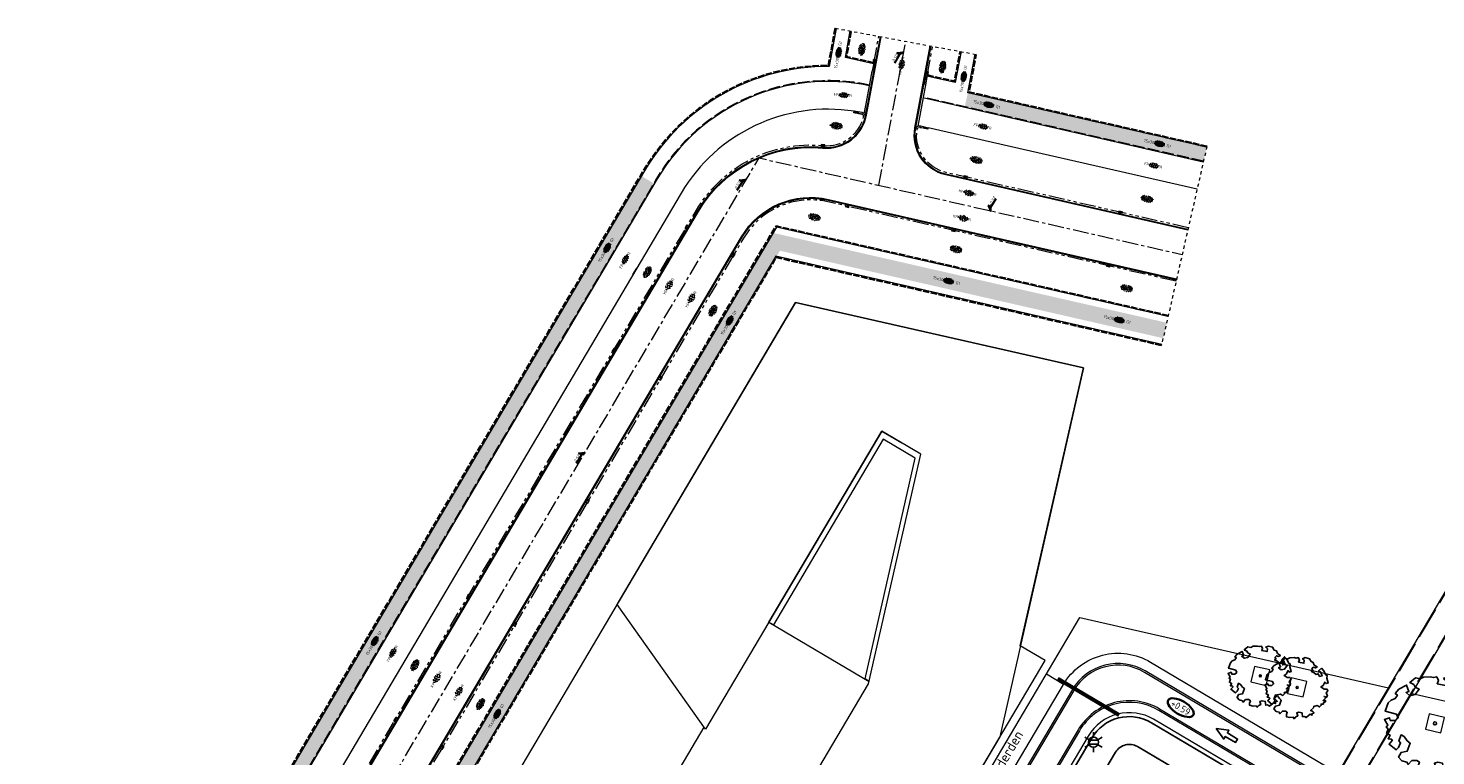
# Model space of a CAD drawing. Header units: metres. Extents: x 90704 to 91821, y 464826 to 465227.
# Tile 22 of 27: x 90794 to 90972, y 465135 to 465227. Entities that reach past the tile are written whole.
import ezdxf
from ezdxf.enums import TextEntityAlignment as Align

# ---------------------------------------------------------------- set-up
doc = ezdxf.new("R2010")
doc.units = ezdxf.units.M
for name, pattern in [('AM-AS', [16, 10, -2, 2, -2]), ('NLCS-HIDDEN', [4, 2, -2]), ('VH-GAZONBAND_100X200', [9.5, 7.5, -2]), ('VH-OPSLUITBAND_100X200_A', [10, 4, -1, 4, -1]), ('VH-TROTTOIRBAND_180-200', [20, 10, -2, 2, -2, 2, -2]), ('XX-HIDDEN', [4, 2, -2])]:
    doc.linetypes.add(name, pattern=pattern)
for name, color, linetype, lineweight in [('92.2_nieuwe bebouwing - new building', 21, 'Continuous', 18), ('B-WE-GR-BOOM-S', 252, 'Continuous', 25), ('B-WE-GW-WADI-G', 251, 'Continuous', 25), ('B-WE-IE-MEUBILAIR_WEGMEUBILAIR_BOOMBAK-G', 252, 'Continuous', 18), ('B-WE-IE-MEUBILAIR_WEGMEUBILAIR_LICHTMAST-S', 252, 'Continuous', 25), ('B-WE-KL-ET_LS_OV_MANTELBUIS-G', 253, 'Continuous', 18), ('B-WE-OG-WEG_RIJRICHTING-S', 253, 'Continuous', 25), ('B-WE-VH-HOOGTELABEL-S', 253, 'Continuous', 25), ('B-WE-VH-KANTOPSLUITING_OPSLUITBAND_100X200-G', 252, 'VH-OPSLUITBAND_100X200_A', 18), ('B-WE-VH-VERHARDING-G', 251, 'Continuous', 18), ('N-WE-GR-GRAS-S', 21, 'Continuous', 18), ('N-WE-RI-HWA_KOLK-S', 21, 'Continuous', 18), ('N-WE-VH-KANTOPSLUITING_GAZONBAND_100X200-G', 21, 'VH-GAZONBAND_100X200', 18), ('N-WE-VH-KANTOPSLUITING_INRITBAND-G', 21, 'Continuous', 18), ('N-WE-VH-KANTOPSLUITING_OPSLUITBAND_100X200-G', 21, 'VH-OPSLUITBAND_100X200_A', 35), ('N-WE-VH-KANTOPSLUITING_TROTTOIRBAND_180 200-G', 21, 'VH-TROTTOIRBAND_180-200', 18), ('N-WE-VH-KANTOPSLUITING_VERLOOPBAND-G', 21, 'VH-TROTTOIRBAND_180-200', 18), ('N-WE-VH-KANTOPSLUITING_VOORKANTBAND-G', 21, 'Continuous', 18), ('N-WE-VH-KANTVERHARDING-GD', 21, 'Continuous', 18), ('N-WE-VH-KANTVERHARDING_STREKLAAG-G', 21, 'Continuous', 18), ('N-WE-VH-MATERIAALGRENS-G', 21, 'XX-HIDDEN', 18), ('N-WE-VH-VERHARDING_ASFALT-S', 21, 'Continuous', 18), ('N-WE-VH-VERHARDING_BETONSTRAATSTEEN-S', 21, 'Continuous', 18), ('N-WE-VH-VERHARDING_TEGEL-S', 21, 'Continuous', 18), ('X-XX-AL-HOOGTELABEL-S', 21, 'Continuous', 30), ('X-XX-AL-REFERENTIE-G', 7, 'Continuous', 18)]:
    doc.layers.add(name, color=color, linetype=linetype, lineweight=lineweight)
doc.layers.add('N-WE-AM-AS_WEG-G', color=21, linetype='AM-AS', lineweight=18, plot=False)
doc.layers.add('opsluitband afstand', color=21, linetype='Continuous', lineweight=18, plot=False)
doc.layers.add('N-WE-KL-STROOK-G', color=21, linetype='NLCS-HIDDEN', lineweight=18, transparency=0.5)
doc.styles.add('NLCS-ISO', font='NLCS-ISO.ttf')
doc.styles.add('NLCS-ISO-M500-T25', font='NLCS-ISO.ttf', dxfattribs={"height": 1.25})

# ---------------------------------------------------------------- blocks, each defined once
blk = doc.blocks.new('SGR-BOOM_06')
at = {"linetype": 'Continuous', "flags": 128}
blk.add_lwpolyline([(2.7, 3.52), (2.53, 3.94), (2.2, 4.06), (1.94, 4.52), (1.27, 4.69), (0.86, 4.52), (1.11, 4.27), (1.06, 3.81), (0.23, 3.98), (0.35, 4.32), (0.18, 4.69), (-0.15, 4.61), (-0.49, 4.69), (-1.15, 4.65), (-1.49, 4.48), (-1.95, 4.57), (-2.54, 4.11), (-2.12, 3.9), (-1.99, 3.64), (-1.58, 3.44), (-1.99, 2.89), (-2.54, 2.77), (-2.92, 3.1), (-2.62, 3.22), (-2.87, 3.86), (-3.63, 3.43), (-4, 3.02), (-3.79, 2.85), (-4, 2.51), (-4.42, 2.35), (-4.72, 2.05), (-5.01, 1.21), (-3.88, 0.92), (-3.71, 0.54), (-4, 0.29), (-4.51, 0.29), (-4.6, 0.56), (-5.09, 0.38), (-4.76, -0.17), (-4.93, -0.38), (-4.72, -0.54), (-4.88, -1.01), (-4.53, -1.18), (-4.72, -1.55), (-4.42, -1.59), (-4.29, -1.71), (-4.62, -2.11), (-3.92, -2.68), (-3.67, -2.43), (-3.46, -1.97), (-3.63, -1.76), (-3.42, -1.17), (-3.12, -1.34), (-2.79, -1.76), (-2.5, -2.01), (-2.79, -2.81), (-3.42, -2.93), (-3.67, -3.39), (-3.33, -3.77), (-2.83, -3.9), (-2.77, -4.02), (-2.71, -4.15), (-2.33, -3.73), (-1.83, -3.73), (-1.57, -3.9), (-1.7, -4.27), (-1.7, -4.61), (-1.15, -4.74), (-0.61, -4.69), (-0.49, -4.94), (-0.23, -4.65), (0.1, -4.48), (-0.06, -4.01), (0.27, -3.9), (0.77, -4.02), (0.86, -4.61), (1.15, -4.57), (1.44, -4.74), (2.07, -4.23), (2.37, -4.36), (2.32, -4.15), (2.66, -3.98), (2.41, -3.73), (2.11, -3.64), (2.57, -3.23), (2.62, -2.98), (3.16, -2.85), (3.54, -3.06), (3.79, -2.81), (3.77, -2.63), (4.12, -2.63), (4.12, -2.39), (4.46, -2.26), (4.46, -2.05), (4.08, -2.05), (4.54, -1.59), (4.25, -1.42), (4.63, -1.55), (4.75, -1.26), (4.54, -0.92), (4.84, -0.46), (4.67, -0.25), (4.25, -0.25), (3.75, 0.08), (4.08, 0.29), (4.38, 0.84), (4.54, 0.59), (4.88, 0.71), (4.67, 1.43), (4.71, 1.89), (4.5, 1.97), (4.16, 2.64), (3.83, 3.01), (3.37, 2.6), (3.66, 2.43), (3.91, 1.8), (3.54, 1.72), (3.33, 2.14), (2.99, 2.05), (2.66, 2.31), (2.24, 2.51), (2.45, 2.68), (2.32, 2.93), (2.53, 3.18), (2.87, 3.06), (3.16, 3.23)], close=True, dxfattribs=at)
blk.add_circle((0, 0), 0.15)
blk = doc.blocks.new('SAL-HOOGTELABEL_AANLEG-SO')
at = {"linetype": 'Continuous', "lineweight": 35}
blk.add_ellipse((0, 0), major_axis=(-7.32, 0), ratio=0.459953, dxfattribs=at)
at = {"style": 'NLCS-ISO'}
blk.add_attdef('HOOGTE', text='', height=3.5, dxfattribs=at).set_placement((0, 0), align=Align.MIDDLE_CENTER)
blk = doc.blocks.new('SRO-RIJRICHTING-SO')
blk.add_lwpolyline([(3, 0), (1.5, -0.65), (1.5, -0.25), (0, -0.25), (0, 0.25), (1.5, 0.25), (1.5, 0.65)], close=True)
blk = doc.blocks.new('SVH-ASFALT_KL-SO')
at = {"ltscale": 0.1}
for p, q in [((-3.32, -0.4), (-2.47, 1.08)), ((-1.25, -1.65), (-2.73, 0.92)), ((-2.51, -1.23), (-0.92, 1.53)), ((0.09, -1.73), (-1.71, 1.38)), ((-1.45, -1.61), (0.37, 1.54)), ((1.26, -1.54), (-0.53, 1.56)), ((-0.24, -1.74), (1.52, 1.29)), ((2.29, -1.09), (0.8, 1.48)), ((1.15, -1.58), (2.49, 0.75)), ((2.91, 0.06), (2.53, 0.71)), ((-2.96, -0.91), (-3.37, -0.2))]:
    blk.add_line(p, q, dxfattribs=at)
at = {"style": 'NLCS-ISO'}
blk.add_attdef('FUNCTIE_VERHARDING', text='', height=1.8, dxfattribs=at).set_placement((-3.62, -0.09), align=Align.MIDDLE_RIGHT)
blk.add_attdef('KLEUR', text='', height=1.8, dxfattribs=at).set_placement((3.17, -0.09), align=Align.MIDDLE_LEFT)
at = {"style": 'NLCS-ISO', "flags": 1}
blk.add_attdef('FUNCTIE', text='', height=1.8, dxfattribs=at).set_placement((0.12, -3.58), align=Align.MIDDLE_CENTER)
blk = doc.blocks.new('SVH-TEGEL_150X300_DIK_HALFST_KL-SO')
h = blk.add_hatch(color=254)
h.dxf.hatch_style = 1
edge = h.paths.add_edge_path()
edge.add_ellipse((0, 0), major_axis=(-3.39, 0), ratio=0.53738, start_angle=0, end_angle=360)
for p, q in [((-3, 0), (-3.39, 0)), ((-3, -0.85), (-3, 0.85)), ((-2.25, 0.75), (-3, 0.75)), ((-2.25, -1.37), (-2.25, 1.37)), ((-1.5, 0), (-2.25, 0)), ((-1.5, 1.5), (-1.93, 1.5)), ((-1.5, -1.64), (-1.5, 1.64)), ((-0.75, 0.75), (-1.5, 0.75)), ((-0.75, -1.78), (-0.75, 1.78)), ((0, 1.5), (-0.75, 1.5)), ((0, 0), (-0.75, 0)), ((0, -1.82), (0, 1.82)), ((0.75, 0.75), (0, 0.75)), ((0.75, -1.78), (0.75, 1.78)), ((1.5, 1.5), (0.75, 1.5)), ((1.5, -1.64), (1.5, 1.64)), ((2.25, 0.75), (1.5, 0.75)), ((2.25, -1.37), (2.25, 1.37)), ((3, -0.85), (3, 0.85)), ((3.09, 0.75), (3, 0.75)), ((-2.25, -0.75), (-3, -0.75)), ((-1.5, -1.5), (-1.93, -1.5)), ((-0.75, -0.75), (-1.5, -0.75)), ((0, -1.5), (-0.75, -1.5)), ((0.75, -0.75), (0, -0.75)), ((1.5, 0), (0.75, 0)), ((1.5, -1.5), (0.75, -1.5)), ((2.25, -0.75), (1.5, -0.75)), ((3, 0), (2.25, 0)), ((3.09, -0.75), (3, -0.75))]:
    blk.add_line(p, q)
at = {"style": 'NLCS-ISO'}
blk.add_attdef('FORMAAT', text='', height=1.8, dxfattribs=at).set_placement((-3.49, 0), align=Align.MIDDLE_RIGHT)
blk.add_attdef('KLEUR', text='', height=1.8, dxfattribs=at).set_placement((3.19, 0), align=Align.MIDDLE_LEFT)
at = {"style": 'NLCS-ISO', "flags": 1}
blk.add_attdef('FUNCTIE', text='', height=1.8, dxfattribs=at).set_placement((0.12, -3.58), align=Align.MIDDLE_CENTER)
blk = doc.blocks.new('SGR-GRAS_01-SO')
at = {"ltscale": 0.1}
for p, q in [((-3.93, -0.14), (-3.95, 0.01)), ((-3.86, 0.38), (-3.85, 0.49)), ((-3.79, 0.47), (-3.84, 0.51)), ((-3.34, 0.05), (-3.19, 0.09)), ((-3.19, 0.48), (-3.3, 0.59)), ((-3.06, 0.63), (-3.19, 0.71)), ((-2.9, 1.29), (-3.04, 1.33)), ((-3.03, 0.37), (-2.88, 0.37)), ((-2.94, 1.15), (-2.96, 1.3)), ((-2.72, 0.41), (-2.86, 0.45)), ((-2.85, 0.95), (-2.71, 0.99)), ((-2.84, 0.26), (-2.71, 0.34)), ((-2.74, 0.02), (-2.76, 0.17)), ((-2.75, 0.21), (-2.64, 0.32)), ((-2.67, 0.22), (-2.66, 0.37)), ((-2.6, 1.52), (-2.65, 1.55)), ((-2.57, 1.37), (-2.56, 1.52)), ((-2.33, 0.79), (-2.46, 0.86)), ((-2.34, 0.48), (-2.45, 0.59)), ((-2.31, 1.29), (-2.41, 1.4)), ((-2.22, 0.34), (-2.08, 0.38)), ((-2.06, 0.06), (-2.19, 0.13)), ((-1.88, 1.68), (-2.01, 1.76)), ((-1.94, 1.02), (-1.83, 1.13)), ((-1.79, 0.99), (-1.93, 1.03)), ((-1.88, 0.37), (-1.73, 0.37)), ((-1.85, 0.84), (-1.72, 0.91)), ((-1.78, 1.62), (-1.63, 1.62)), ((-1.75, 1.31), (-1.77, 1.46)), ((-1.61, 0.11), (-1.75, 0.15)), ((-1.74, 1.25), (-1.6, 1.29)), ((-1.61, 0.95), (-1.74, 1.02)), ((-1.49, 0.48), (-1.6, 0.59)), ((-1.46, 1.29), (-1.57, 1.4)), ((-1.55, 0.18), (-1.57, 0.33)), ((-1.48, 0.07), (-1.46, 0.22)), ((-1.34, 0.21), (-1.47, 0.29)), ((-1.38, 1.21), (-1.36, 1.36)), ((-1.15, 1.84), (-1.28, 1.91)), ((-1.12, 1.84), (-1.02, 1.94)), ((-1.11, 0.64), (-0.97, 0.68)), ((-0.88, 1.11), (-1.01, 1.18)), ((-0.85, 1.57), (-1, 1.61)), ((-0.85, 1.41), (-0.72, 1.49)), ((-0.67, 0.69), (-0.82, 0.73)), ((-0.65, 0.48), (-0.75, 0.59)), ((-0.61, 0.37), (-0.74, 0.45)), ((-0.73, 0.37), (-0.58, 0.37)), ((-0.61, 1.29), (-0.72, 1.4)), ((-0.63, 1.62), (-0.48, 1.62)), ((-0.63, 1.55), (-0.49, 1.59)), ((-0.56, 1.47), (-0.58, 1.62)), ((-0.42, 2), (-0.54, 2.06)), ((-0.49, 0.03), (-0.34, 0.07)), ((-0.36, 0.34), (-0.38, 0.48)), ((-0.16, 1.26), (-0.29, 1.34)), ((-0.29, -0.09), (-0.27, 0.06)), ((-0.19, 1.06), (-0.17, 1.21)), ((-0.17, 0.32), (-0.06, 0.42)), ((-0.14, 0.38), (-0.01, 0.45)), ((0.11, 0.53), (-0.02, 0.61)), ((0, 0.94), (0.14, 0.98)), ((0.2, 0.48), (0.1, 0.59)), ((0.26, 1.27), (0.11, 1.31)), ((0.24, 1.29), (0.13, 1.4)), ((0.15, 1.99), (0.28, 2.06)), ((0.44, 0.4), (0.29, 0.43)), ((0.42, 0.37), (0.57, 0.37)), ((0.57, 1.42), (0.44, 1.5)), ((0.48, 1.85), (0.62, 1.88)), ((0.52, 1.62), (0.67, 1.62)), ((0.63, 1.63), (0.61, 1.78)), ((0.63, 0.33), (0.77, 0.37)), ((0.64, 1.13), (0.75, 1.24)), ((0.84, 0.69), (0.71, 0.76)), ((0.83, 0.5), (0.81, 0.64)), ((0.86, 0.95), (0.99, 1.03)), ((1.05, 0.48), (0.94, 0.59)), ((1.09, 1.29), (0.98, 1.4)), ((1.11, -0.04), (0.98, 0.03)), ((1, 0.9), (1.02, 1.05)), ((1.19, 1.85), (1.04, 1.89)), ((1.11, 1.24), (1.25, 1.28)), ((1.3, 1.58), (1.17, 1.65)), ((1.37, 0.97), (1.22, 1.01)), ((1.55, 0.1), (1.4, 0.14)), ((1.57, 0.85), (1.44, 0.92)), ((1.57, 0.37), (1.72, 0.37)), ((1.67, 1.62), (1.82, 1.62)), ((1.84, 0.11), (1.71, 0.19)), ((1.74, 0.63), (1.88, 0.67)), ((1.9, 0.48), (1.79, 0.59)), ((1.82, 1.79), (1.81, 1.85)), ((1.93, 1.29), (1.83, 1.4)), ((1.85, 1.53), (1.98, 1.6)), ((2.02, 1.74), (1.89, 1.81)), ((2.02, 0.66), (2, 0.8)), ((2.3, 1.55), (2.15, 1.59)), ((2.29, 1), (2.16, 1.08)), ((2.2, 0.75), (2.21, 0.9)), ((2.22, 1.53), (2.36, 1.57)), ((2.48, 0.68), (2.33, 0.72)), ((2.37, 0.02), (2.51, 0.06)), ((2.41, 0.42), (2.52, 0.53)), ((2.56, 0.27), (2.43, 0.35)), ((2.57, 0.5), (2.7, 0.57)), ((2.75, 0.48), (2.64, 0.59)), ((2.78, 1.29), (2.68, 1.4)), ((2.72, 0.37), (2.87, 0.37)), ((2.85, 0.93), (2.99, 0.97)), ((3.02, 1.16), (2.89, 1.24)), ((3.29, 0.43), (3.16, 0.5)), ((3.21, 0.81), (3.19, 0.96)), ((3.39, 0.6), (3.4, 0.75)), ((3.59, 0.38), (3.44, 0.42)), ((3.48, 0.32), (3.62, 0.36)), ((3.6, 0.48), (3.49, 0.59)), ((3.87, 0.37), (3.9, 0.37)), ((-3.84, -0.31), (-3.71, -0.24)), ((-3.65, -0.17), (-3.79, -0.13)), ((-3.52, -0.26), (-3.65, -0.18)), ((-3.56, -0.6), (-3.46, -0.5)), ((-3.25, -0.99), (-3.38, -0.92)), ((-3.26, -1.14), (-3.37, -1.04)), ((-3.23, -0.33), (-3.33, -0.23)), ((-3.13, -0.88), (-2.98, -0.88)), ((-3.07, -1.31), (-3, -1.27)), ((-2.79, -0.1), (-2.92, -0.03)), ((-2.77, -0.92), (-2.76, -0.77)), ((-2.71, -0.56), (-2.56, -0.52)), ((-2.54, -0.46), (-2.68, -0.42)), ((-2.52, -0.83), (-2.65, -0.76)), ((-2.54, -1.11), (-2.56, -0.97)), ((-2.41, -1.14), (-2.52, -1.04)), ((-2.36, -1.34), (-2.5, -1.3)), ((-2.38, -0.33), (-2.48, -0.23)), ((-2.25, -1.57), (-2.38, -1.49)), ((-2.13, -0.77), (-2, -0.7)), ((-2.08, -1.17), (-1.93, -1.13)), ((-1.98, -0.88), (-1.83, -0.88)), ((-1.79, -0.68), (-1.92, -0.6)), ((-1.8, -1.31), (-1.69, -1.2)), ((-1.67, -1.89), (-1.71, -1.85)), ((-1.57, -1.14), (-1.67, -1.04)), ((-1.53, -1.41), (-1.66, -1.33)), ((-1.53, -0.33), (-1.64, -0.23)), ((-1.6, -0.26), (-1.45, -0.22)), ((-1.58, -1.08), (-1.56, -0.93)), ((-1.43, -0.76), (-1.57, -0.72)), ((-1.45, -1.78), (-1.3, -1.74)), ((-1.42, -1.8), (-1.29, -1.73)), ((-1.25, -1.64), (-1.39, -1.6)), ((-1.35, -0.95), (-1.37, -0.81)), ((-1.07, -0.52), (-1.2, -0.44)), ((-1.16, -1.99), (-1.17, -1.94)), ((-1.13, -0.2), (-1, -0.12)), ((-0.98, -0.5), (-0.88, -0.39)), ((-0.97, -0.87), (-0.82, -0.83)), ((-0.8, -1.25), (-0.93, -1.18)), ((-0.75, -1.96), (-0.86, -1.85)), ((-0.83, -0.88), (-0.68, -0.88)), ((-0.72, -1.14), (-0.82, -1.04)), ((-0.68, -0.33), (-0.79, -0.23)), ((-0.53, -1.98), (-0.66, -1.91)), ((-0.5, -0.18), (-0.64, -0.14)), ((-0.34, -0.36), (-0.47, -0.29)), ((-0.32, -1.06), (-0.46, -1.02)), ((-0.42, -1.23), (-0.29, -1.15)), ((-0.39, -1.23), (-0.37, -1.08)), ((-0.34, -1.48), (-0.19, -1.44)), ((-0.14, -1.94), (-0.28, -1.9)), ((-0.07, -1.09), (-0.2, -1.02)), ((-0.16, -0.8), (-0.18, -0.65)), ((-0.03, -2.02), (0.08, -1.91)), ((0.1, -1.96), (-0.01, -1.85)), ((0.04, -1.93), (0.02, -1.78)), ((0.13, -1.14), (0.03, -1.04)), ((0.17, -0.33), (0.06, -0.23)), ((0.2, -1.83), (0.07, -1.75)), ((0.14, -0.57), (0.29, -0.54)), ((0.38, -0.2), (0.25, -0.13)), ((0.32, -0.88), (0.47, -0.88)), ((0.34, -2.07), (0.44, -2.05)), ((0.62, -0.48), (0.47, -0.44)), ((0.65, -0.94), (0.52, -0.86)), ((0.57, -0.65), (0.7, -0.58)), ((0.79, -1.36), (0.65, -1.32)), ((0.77, -1.18), (0.92, -1.14)), ((0.79, -1.2), (0.89, -1.1)), ((0.92, -1.67), (0.79, -1.59)), ((0.8, -1.39), (0.82, -1.24)), ((0.94, -1.96), (0.84, -1.85)), ((0.98, -1.14), (0.87, -1.04)), ((0.9, -0.24), (0.92, -0.09)), ((1.02, -0.33), (0.91, -0.23)), ((1.03, -0.64), (1.01, -0.49)), ((1.23, -1.77), (1.21, -1.62)), ((1.25, -0.28), (1.4, -0.24)), ((1.38, -0.78), (1.25, -0.7)), ((1.29, -1.69), (1.42, -1.61)), ((1.4, -1.79), (1.55, -1.75)), ((1.47, -0.88), (1.62, -0.88)), ((1.65, -1.51), (1.52, -1.44)), ((1.57, -0.08), (1.7, 0)), ((1.73, -0.78), (1.58, -0.74)), ((1.6, -0.39), (1.7, -0.28)), ((1.71, -1.88), (1.69, -1.85)), ((1.83, -1.14), (1.72, -1.04)), ((1.86, -0.33), (1.76, -0.23)), ((1.91, -1.65), (1.76, -1.62)), ((1.88, -0.88), (2.03, -0.85)), ((2.11, -0.62), (1.98, -0.54)), ((2, -1.54), (2.01, -1.39)), ((2.1, -0.4), (2.11, -0.25)), ((2.22, -0.48), (2.2, -0.33)), ((2.38, -1.35), (2.25, -1.28)), ((2.28, -1.11), (2.41, -1.04)), ((2.42, -1.61), (2.4, -1.46)), ((2.66, -0.2), (2.51, -0.16)), ((2.51, -1.49), (2.66, -1.45)), ((2.68, -1.14), (2.57, -1.04)), ((2.71, -0.33), (2.61, -0.23)), ((2.62, -0.88), (2.77, -0.88)), ((2.84, -1.08), (2.69, -1.04)), ((2.83, -0.46), (2.7, -0.39)), ((3.1, -1.19), (2.97, -1.12)), ((2.99, -0.59), (3.14, -0.55)), ((3.28, -0.54), (3.41, -0.46)), ((3.29, -0.55), (3.3, -0.4)), ((3.37, -1.09), (3.47, -0.99)), ((3.41, -0.32), (3.39, -0.17)), ((3.43, -1.04), (3.42, -1.04)), ((3.56, -0.3), (3.43, -0.23)), ((3.56, -0.33), (3.46, -0.23)), ((3.77, -0.5), (3.62, -0.46))]:
    blk.add_line(p, q, dxfattribs=at)
at = {"ltscale": 0.1, "style": 'NLCS-ISO'}
blk.add_attdef('TYPE', text='', height=1.8, dxfattribs=at).set_placement((6.94, -0.03), align=Align.MIDDLE_CENTER)
blk = doc.blocks.new('bio partner 5')
at = {"layer": '92.2_nieuwe bebouwing - new building', "color": 7, "flags": 128}
blk.add_lwpolyline([(140799, 513521), (165687, 513521), (165687, 495906), (143513, 495906), (115267, 486822), (115267, 481121), (143197, 481121), (143197, 481141), (158859, 481141), (151028, 463541), (106874, 463541), (95483, 498947)], close=True, dxfattribs=at)
at = {"layer": '92.2_nieuwe bebouwing - new building', "color": 7}
blk.add_lwpolyline([(106867, 463531), (226792, 463531), (226793, 513532), (129658, 513532), (129658, 509895), (95487, 498948)], close=True, dxfattribs=at)
at = {"layer": '92.2_nieuwe bebouwing - new building', "color": 7, "flags": 128}
for points in [[(143197, 495805), (143197, 495196), (116077, 486473), (116077, 481781), (143197, 481781), (143197, 481121), (115267, 481121), (115267, 484080)], [(143197, 481121), (143197, 495805)], [(165687, 496166), (168737, 496166), (168737, 480851), (158730, 480851)]]:
    blk.add_lwpolyline(points, dxfattribs=at)
blk = doc.blocks.new('SVH-BSS_KEIFORMAAT_KEPER_KL-SO')
for p, q in [((-3.44, -0.47), (-2.97, 0)), ((-3.31, 0.34), (-1.48, -1.48)), ((-2.52, 1.03), (-1.48, 0)), ((-2.23, -0.74), (0, 1.48)), ((-2.23, 0.74), (-1.57, 1.4)), ((-1.77, -1.77), (0, 0)), ((-0.74, 0.74), (1.48, -1.48)), ((-0.1, 1.58), (1.48, 0)), ((0.74, 0.74), (1.4, 1.4)), ((0.74, -0.74), (2.46, 0.98)), ((1.06, -1.91), (2.97, 0)), ((2.23, 0.74), (3.31, -0.34)), ((-0.74, -0.74), (0.5, -1.99)), ((-0.52, -2), (0, -1.48)), ((2.23, -0.74), (2.72, -1.24))]:
    blk.add_line(p, q)
at = {"style": 'NLCS-ISO'}
blk.add_attdef('FORMAAT', text='', height=1.8, dxfattribs=at).set_placement((-3.47, -0.23), align=Align.MIDDLE_RIGHT)
blk.add_attdef('KLEUR', text='', height=1.8, dxfattribs=at).set_placement((3.32, -0.22), align=Align.MIDDLE_LEFT)
at = {"style": 'NLCS-ISO', "flags": 1}
blk.add_attdef('FUNCTIE', text='', height=1.8, dxfattribs=at).set_placement((0.12, -3.58), align=Align.MIDDLE_CENTER)
blk = doc.blocks.new('N-SRI-KOLK_TROTTOIR-SO')
blk.add_hatch(color=256).paths.add_polyline_path([(1.125, 1.5), (-1.125, 1.5), (-1.125, 0)])
blk.add_line((-1.125, 0), (1.125, 1.5))
at = {"flags": 128}
blk.add_lwpolyline([(-1.125, 0), (1.125, 0), (1.125, 1.5), (-1.125, 1.5)], close=True, dxfattribs=at)
blk = doc.blocks.new('B-SAL-HOOGTELABEL_01-SO_1')
for p, q in [((-0.00246, 0.00131), (-0.00884, 0.00131)), ((-0.00246, 0.00131), (-0.00246, 0.00344)), ((-0.00246, 0.00344), (0, 0)), ((0, 0), (-0.00246, 0.00131))]:
    blk.add_line(p, q)
at = {"style": 'NLCS-ISO', "oblique": 13.5}
blk.add_attdef('...', text='', height=0.0018, dxfattribs=at).set_placement((-0.00596, 0.00261), align=Align.MIDDLE_CENTER)
blk = doc.blocks.new('51005749-X003-ONT westelijke ringbaan')
at = {"layer": 'N-WE-AM-AS_WEG-G', "ltscale": 0.2, "flags": 128}
for points in [[(90901.39, 465207.23), (90904.77, 465225.35)], [(91107.76, 465160.16), (90910.31, 464826.39), (90724.12, 464936.55), (90886.31, 465210.67), (90939.6, 465198.51)]]:
    blk.add_lwpolyline(points, dxfattribs=at)
at = {"layer": 'N-WE-KL-STROOK-G', "const_width": 2, "flags": 128}
blk.add_lwpolyline([(90912.41, 465218), (90942.47, 465211.14)], dxfattribs=at)
at = {"layer": 'N-WE-KL-STROOK-G', "flags": 128}
for points in [[(90872.26, 465207.93, 2, 2, 0), (90794.97, 465077.3, 2, 2, 0), (90720.11, 464950.78, 0, 0, 0)], [(90937.42, 465188.96, 2, 2, 0), (90888.44, 465200.13, 2, 2, 0), (90810.38, 465068.19, 2, 2, 0), (90735.71, 464942.01, 2, 2, 0), (90752.11, 464932.31, 0, 0, 0)]]:
    blk.add_lwpolyline(points, format="xyseb", dxfattribs=at)
at = {"layer": 'N-WE-VH-KANTOPSLUITING_GAZONBAND_100X200-G', "ltscale": 0.2, "flags": 128}
blk.add_lwpolyline([(90900.23, 465219.85, 0.32213), (90873.4, 465208.08), (90795.74, 465076.85), (90720.98, 464950.48, -0.030371), (90720.54, 464949.84)], format="xyb", dxfattribs=at)
blk.add_lwpolyline([(90942.27, 465210.26), (90906.96, 465218.31)], dxfattribs=at)
at = {"layer": 'N-WE-VH-KANTOPSLUITING_INRITBAND-G', "flags": 128}
for points in [[(90900.75, 465222.61), (90900.56, 465221.62)], [(90900.94, 465222.56), (90900.56, 465221.62)], [(90900.94, 465222.56), (90900.75, 465222.61)], [(90899.55, 465216.21), (90899.79, 465217.5), (90900.21, 465219.75), (90900.56, 465221.61)], [(90900.76, 465221.58), (90900.56, 465221.62)], [(90907.48, 465221.07), (90907.28, 465221.11)], [(90907.28, 465221.11), (90907.3, 465220.09)], [(90907.48, 465221.07), (90907.3, 465220.09)], [(90907.3, 465220.09), (90906.28, 465214.66)], [(90907.3, 465220.09), (90907.1, 465220.13)]]:
    blk.add_lwpolyline(points, dxfattribs=at)
at = {"layer": 'N-WE-VH-KANTOPSLUITING_OPSLUITBAND_100X200-G', "ltscale": 0.2, "flags": 128}
blk.add_lwpolyline([(90895.92, 465227), (90895.04, 465222.27, 0.266483), (90871.79, 465209.1), (90794.11, 465077.81), (90718.94, 464950.77), (90720.54, 464949.82)], format="xyb", dxfattribs=at)
for points in [[(90900.75, 465222.61), (90897.28, 465223.4), (90897.89, 465226.64)], [(90907.48, 465221.07), (90910.94, 465220.28), (90911.65, 465224.07)], [(90942.7, 465212.11), (90912.73, 465218.95), (90913.62, 465223.7)], [(90937.84, 465190.81), (90888.44, 465202.08), (90821.08, 465088.24), (90818.71, 465089.64)], [(90936.99, 465187.11), (90888.45, 465198.18), (90822.8, 465087.22), (90838.8, 465077.75)]]:
    blk.add_lwpolyline(points, dxfattribs=at)
at = {"layer": 'N-WE-VH-KANTOPSLUITING_TROTTOIRBAND_180 200-G', "ltscale": 0.2, "flags": 128}
for points in [[(90900.75, 465222.61), (90901.38, 465225.98)], [(90907.48, 465221.07), (90908.16, 465224.72)]]:
    blk.add_lwpolyline(points, dxfattribs=at)
for points in [[(90812.78, 465093.16), (90878.42, 465204.1, -0.290142), (90894.34, 465212.23), (90894.37, 465212.22, 0.368849), (90899.47, 465215.81)], [(90940.36, 465201.88), (90909.88, 465208.83, -0.394805), (90906.21, 465214.26, -0.433892), (90906.57, 465214.51)], [(90938.83, 465195.15), (90894.97, 465205.15, 0.326058), (90884.36, 465200.59), (90818.71, 465089.64)]]:
    blk.add_lwpolyline(points, format="xyb", dxfattribs=at)
at = {"layer": 'N-WE-VH-KANTOPSLUITING_TROTTOIRBAND_180 200-G', "flags": 128}
blk.add_lwpolyline([(90899.47, 465215.81, 0.429452), (90899.24, 465216.17)], format="xyb", dxfattribs=at)
at = {"layer": 'N-WE-VH-KANTOPSLUITING_VERLOOPBAND-G', "flags": 128}
blk.add_lwpolyline([(90899.28, 465216.37), (90899.24, 465216.17, 0.011633), (90898.26, 465216.35), (90898.29, 465216.55)], format="xyb", dxfattribs=at)
for points in [[(90898.29, 465216.55), (90899.24, 465216.17)], [(90907.59, 465214.48), (90907.55, 465214.28), (90906.57, 465214.51), (90906.62, 465214.7)], [(90906.57, 465214.51), (90907.59, 465214.48)]]:
    blk.add_lwpolyline(points, dxfattribs=at)
at = {"layer": 'N-WE-VH-KANTOPSLUITING_VOORKANTBAND-G'}
blk.add_line((90907.27, 465221.02), (90907.96, 465224.76), dxfattribs=at)
at = {"layer": 'N-WE-VH-KANTOPSLUITING_VOORKANTBAND-G', "flags": 128}
for points in [[(90896.02, 465226.98), (90895.12, 465222.17, 0.267319), (90871.88, 465209.05), (90794.2, 465077.76), (90719.08, 464950.81), (90720.59, 464949.91)], [(90906.01, 465214.29, -0.008554), (90906.05, 465214.5), (90907.27, 465221.02)], [(90900.21, 465219.75, 0.322158), (90873.48, 465208.03), (90795.83, 465076.79), (90721.06, 464950.43, -0.030371), (90720.62, 464949.78)], [(90705.12, 464941.09), (90718.4, 464941.9, 0.249014), (90726.4, 464946.79), (90801.38, 465073.51), (90878.59, 465204, -0.290142), (90894.33, 465212.03), (90894.35, 465212.02, 0.368752), (90899.66, 465215.76, 0.429452), (90899.28, 465216.37)], [(90940.32, 465201.68), (90909.84, 465208.63, -0.394805), (90906.01, 465214.29, -0.433892), (90906.62, 465214.7), (90907.59, 465214.48)], [(90833.71, 465069.15), (90819.47, 465077.58, -0.414141), (90817.01, 465087.16), (90884.19, 465200.69, -0.326058), (90895.02, 465205.35), (90938.87, 465195.34)]]:
    blk.add_lwpolyline(points, format="xyb", dxfattribs=at)
for points in [[(90900.73, 465222.51), (90897.17, 465223.32), (90897.79, 465226.65)], [(90901.57, 465225.95), (90900.94, 465222.56), (90900.76, 465221.58)], [(90911.75, 465224.05), (90911.02, 465220.16), (90908, 465220.85), (90907.46, 465220.97)], [(90942.68, 465212.02), (90912.61, 465218.87), (90913.52, 465223.72)], [(90899.66, 465215.76), (90899.73, 465216.09), (90899.99, 465217.46), (90900.41, 465219.71), (90900.76, 465221.58)], [(90942.25, 465210.16), (90906.95, 465218.22)], [(90899.28, 465216.37), (90898.29, 465216.55)], [(90937.82, 465190.71), (90888.49, 465201.97), (90821.11, 465088.11), (90818.66, 465089.56)], [(90937.02, 465187.2), (90888.4, 465198.29), (90822.66, 465087.19), (90838.75, 465077.67)]]:
    blk.add_lwpolyline(points, dxfattribs=at)
at = {"layer": 'N-WE-VH-KANTVERHARDING-GD', "flags": 128}
blk.add_lwpolyline([(90898.29, 465216.55, 0.306662), (90876.5, 465206.25), (90810.41, 465094.56)], format="xyb", dxfattribs=at)
blk.add_lwpolyline([(90941.47, 465206.75), (90907.59, 465214.48)], dxfattribs=at)
at = {"layer": 'N-WE-VH-KANTVERHARDING_STREKLAAG-G', "flags": 128}
for points in [[(90705.13, 464940.99), (90718.4, 464941.79, 0.249014), (90726.49, 464946.73), (90801.47, 465073.46), (90878.68, 465203.95, -0.290142), (90894.32, 465211.92), (90894.34, 465211.92, 0.388065), (90899.84, 465216.07), (90901.68, 465225.93)], [(90940.29, 465201.58), (90909.82, 465208.53, -0.402595), (90905.93, 465214.44), (90907.86, 465224.77)], [(90833.65, 465069.06), (90819.42, 465077.49, -0.414141), (90816.92, 465087.22), (90884.1, 465200.74, -0.326058), (90895.04, 465205.45), (90938.9, 465195.45)]]:
    blk.add_lwpolyline(points, format="xyb", dxfattribs=at)
at = {"layer": 'N-WE-VH-MATERIAALGRENS-G', "ltscale": 0.2, "flags": 128}
for points in [[(90895.92, 465227), (90913.62, 465223.7)], [(90907.27, 465221.02), (90906.96, 465219.4)], [(90942.7, 465212.11), (90936.99, 465187.11)]]:
    blk.add_lwpolyline(points, dxfattribs=at)
at = {"layer": 'opsluitband afstand', "flags": 128}
for points in [[(90867.41, 465197.77), (90867.89, 465198.57)], [(90870.42, 465195.99), (90870.9, 465196.79)], [(90872.96, 465194.48), (90873.44, 465195.29)], [(90881.18, 465189.62), (90881.66, 465190.42)], [(90882.73, 465188.7), (90883.21, 465189.51)]]:
    blk.add_lwpolyline(points, dxfattribs=at)
at = {"layer": '92.2_nieuwe bebouwing - new building', "lineweight": 9, "ltscale": 20, "xscale": 0.0009999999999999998, "yscale": 0.0009999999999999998, "zscale": 0.0009999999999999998, "rotation": 239.3872028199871}
blk.add_blockref('bio partner 5', (90546.39, 465520.51), dxfattribs=at)
at = {"layer": 'N-WE-GR-GRAS-S', "xscale": 0.2, "yscale": 0.2, "zscale": 0.2}
for p, rotation in [((90899.26, 465224.34), 79.43326452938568), ((90909.41, 465222.11), 79.43326452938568), ((90896.06, 465214.71), 355.253401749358), ((90913.68, 465210.42), 347.151236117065), ((90935.18, 465205.52), 347.151236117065), ((90893.29, 465203.22), 347.151236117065), ((90911.12, 465199.19), 347.151236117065), ((90872.24, 465196.31), 59.38720282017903), ((90932.62, 465194.28), 347.151236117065), ((90880.49, 465191.43), 59.38720282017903), ((90842.96, 465146.82), 59.38720282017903), ((90851.22, 465141.94), 59.38720282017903)]:
    blk.add_blockref('SGR-GRAS_01-SO', p, dxfattribs=dict(at, rotation=rotation))
at = {"layer": 'N-WE-RI-HWA_KOLK-S'}
for p, xscale, yscale, zscale, rotation in [((90900.98, 465222.78), 0.1999999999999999, 0.1999999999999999, 0.1999999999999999, 79.43326453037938), ((90907.32, 465221.34), 0.2000000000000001, 0.2000000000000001, 0.2000000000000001, 259.4332644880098), ((90894.33, 465212.03), 0.2, 0.2, 0.2, 355.5628362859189), ((90912.28, 465208.08), 0.2, 0.2, 0.2, 347.1512360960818), ((90897.45, 465204.79), 0.2, 0.2, 0.2, 167.1512360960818), ((90931.78, 465203.63), 0.2, 0.2, 0.2, 347.1512360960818), ((90877.32, 465201.85), 0.1999999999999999, 0.1999999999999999, 0.1999999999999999, 59.3872028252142), ((90910.83, 465201.74), 0.2, 0.2, 0.2, 167.1512360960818), ((90882.91, 465198.54), 0.1999999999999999, 0.1999999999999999, 0.1999999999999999, 239.3872028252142), ((90930.33, 465197.29), 0.2, 0.2, 0.2, 167.1512361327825), ((90868.15, 465186.36), 0.1999999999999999, 0.1999999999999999, 0.1999999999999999, 59.3872028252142), ((90873.75, 465183.05), 0.1999999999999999, 0.1999999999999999, 0.1999999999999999, 239.3872028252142), ((90858.99, 465170.87), 0.1999999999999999, 0.1999999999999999, 0.1999999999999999, 59.3872028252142), ((90864.58, 465167.56), 0.1999999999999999, 0.1999999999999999, 0.1999999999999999, 239.3872028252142), ((90849.82, 465155.37), 0.1999999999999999, 0.1999999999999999, 0.1999999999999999, 59.3872028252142), ((90855.42, 465152.06), 0.1999999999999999, 0.1999999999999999, 0.1999999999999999, 239.3872028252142), ((90840.65, 465139.88), 0.1999999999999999, 0.1999999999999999, 0.1999999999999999, 59.3872028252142), ((90846.25, 465136.57), 0.1999999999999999, 0.1999999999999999, 0.1999999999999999, 239.3872028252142)]:
    blk.add_blockref('N-SRI-KOLK_TROTTOIR-SO', p, dxfattribs=dict(at, xscale=xscale, yscale=yscale, zscale=zscale, rotation=rotation))
at = {"layer": 'N-WE-VH-VERHARDING_ASFALT-S', "xscale": 0.2, "yscale": 0.2, "zscale": 0.2}
for p, rotation in [((90897.05, 465218.58), 356.1531584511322), ((90914.64, 465214.61), 347.1566238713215), ((90936.14, 465209.7), 347.1566238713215), ((90869.48, 465197.94), 59.39259057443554), ((90840.2, 465148.46), 59.39259057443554)]:
    blk.add_blockref('SVH-ASFALT_KL-SO', p, dxfattribs=dict(at, rotation=rotation)).add_auto_attribs({'FUNCTIE_VERHARDING': 'FP', 'KLEUR': 'R'})
at = {"layer": 'N-WE-VH-VERHARDING_BETONSTRAATSTEEN-S', "xscale": 0.2, "yscale": 0.2, "zscale": 0.2}
for p, rotation in [((90904.23, 465222.45), 79.44), ((90912.74, 465206.31), 347.15), ((90912.02, 465203.14), 347.15), ((90874.97, 465194.69), 59.38999999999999), ((90877.77, 465193.04), 59.38999999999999), ((90845.69, 465145.21), 59.38999999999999), ((90848.49, 465143.55), 59.38999999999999)]:
    blk.add_blockref('SVH-BSS_KEIFORMAAT_KEPER_KL-SO', p, dxfattribs=dict(at, rotation=rotation)).add_auto_attribs({'FORMAAT': 'KF', 'KLEUR': 'R'})
at = {"layer": 'N-WE-VH-VERHARDING_TEGEL-S'}
for p, xscale, yscale, zscale, rotation in [((90896.32, 465223.93), 0.2000000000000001, 0.2000000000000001, 0.2000000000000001, 79.43606170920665), ((90912.08, 465220.9), 0.2000000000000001, 0.2000000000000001, 0.2000000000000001, 79.43606170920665), ((90915.26, 465217.35), 0.2000000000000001, 0.2000000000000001, 0.2000000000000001, 347.1540332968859), ((90936.76, 465212.44), 0.2000000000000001, 0.2000000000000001, 0.2000000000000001, 347.1540332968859), ((90867.18, 465199.35), 0.2, 0.2, 0.2, 59.38999999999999), ((90910.2, 465195.17), 0.2000000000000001, 0.2000000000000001, 0.2000000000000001, 347.1540332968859), ((90882.61, 465190.18), 0.2, 0.2, 0.2, 59.38999999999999), ((90931.7, 465190.26), 0.2000000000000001, 0.2000000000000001, 0.2000000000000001, 347.1540332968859), ((90837.91, 465149.86), 0.2, 0.2, 0.2, 59.38999999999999), ((90853.33, 465140.69), 0.2, 0.2, 0.2, 59.38999999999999)]:
    blk.add_blockref('SVH-TEGEL_150X300_DIK_HALFST_KL-SO', p, dxfattribs=dict(at, xscale=xscale, yscale=yscale, zscale=zscale, rotation=rotation)).add_auto_attribs({'FORMAAT': '15x30', 'KLEUR': ' G1'})
at = {"layer": 'X-XX-AL-HOOGTELABEL-S', "ltscale": 1000, "xscale": 200, "yscale": 200, "zscale": 200, "rotation": 59.38999999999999}
for p, values in [((90904.48, 465223.99), {'...': '0.50'}), ((90884.64, 465207.96), {'...': '0.53'}), ((90864.41, 465173.61), {'...': '0.52'})]:
    blk.add_blockref('B-SAL-HOOGTELABEL_01-SO_1', p, dxfattribs=at).add_auto_attribs(values)
at = {"layer": 'X-XX-AL-HOOGTELABEL-S', "ltscale": 1000}
ref = blk.add_blockref('B-SAL-HOOGTELABEL_01-SO_1', (90915.49, 465203.91), dxfattribs=dict(at, xscale=-200, yscale=200, zscale=200, rotation=59.38999999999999))
ref.add_attrib('...', '+0.52', dxfattribs={"layer": '0', "height": 0.36, "rotation": 59.39, "style": 'NLCS-ISO', "oblique": 13.5}).set_placement((90915.65, 465205.2), align=Align.MIDDLE_CENTER)
blk = doc.blocks.new('B-SIE-WEG_LICHTMAST-SO')
at = {"ltscale": 0.1}
for p, q in [((-1.1, 0.63), (-2.19, 1.27)), ((0, 1.27), (0, 2.53)), ((1.1, 0.63), (2.19, 1.27)), ((-1.1, -0.63), (-2.19, -1.27)), ((0, -1.27), (0, -2.53)), ((1.1, -0.63), (2.19, -1.27))]:
    blk.add_line(p, q, dxfattribs=at)
at = {"flags": 128}
for points in [[(-1.16, 0.5), (1.16, 0.5)], [(-1.16, -0.5), (1.16, -0.5)]]:
    blk.add_lwpolyline(points, dxfattribs=at)
at = {"ltscale": 0.1}
blk.add_circle((0, 0), 1.27, dxfattribs=at)
at = {"style": 'NLCS-ISO'}
blk.add_attdef('TYPE', text='', height=1.8, dxfattribs=at).set_placement((0, 2.53), align=Align.BOTTOM_CENTER)

msp = doc.modelspace()

# ---------------------------------------------------------------- linework, layer by layer
at = {"layer": 'B-WE-GW-WADI-G', "flags": 128}
msp.add_lwpolyline([(90897.619, 465086.008), (90928.203, 465137.663, -0.4142136), (90935.737, 465139.594), (90974.287, 465116.769, -0.4142136), (90976.218, 465109.235), (90945.634, 465057.58, -0.9999934), (90942.623, 465059.363), (90973.206, 465111.018, 0.4142136), (90972.504, 465113.758), (90933.954, 465136.582, 0.4142136), (90931.214, 465135.88), (90900.631, 465084.225, -1)], format="xyb", close=True, dxfattribs=at)
at = {"layer": 'B-WE-IE-MEUBILAIR_WEGMEUBILAIR_BOOMBAK-G', "flags": 128}
for points in [[(90950.192, 465144.289), (90950.636, 465146.239), (90948.686, 465146.684), (90948.242, 465144.734)], [(90954.831, 465142.839), (90955.276, 465144.789), (90953.326, 465145.233), (90952.881, 465143.283)], [(90972.191, 465138.316), (90972.636, 465140.266), (90970.686, 465140.711), (90970.241, 465138.761)]]:
    msp.add_lwpolyline(points, close=True, dxfattribs=at)
at = {"layer": 'B-WE-KL-ET_LS_OV_MANTELBUIS-G', "const_width": 0.5, "flags": 128}
msp.add_lwpolyline([(90923.917, 465145.139), (90931.663, 465140.556)], dxfattribs=at)
at = {"layer": 'B-WE-VH-KANTOPSLUITING_OPSLUITBAND_100X200-G', "flags": 128}
for points in [[(90959.313, 465133.189), (90984.782, 465176.206)], [(90961.637, 465131.813), (90987.547, 465175.575)]]:
    msp.add_lwpolyline(points, dxfattribs=at)
at = {"layer": 'B-WE-VH-VERHARDING-G', "flags": 128}
for points in [[(90959.227, 465133.24), (90984.68, 465176.229)], [(90961.723, 465131.762), (90987.649, 465175.552)], [(90903.239, 465113.165), (90926.724, 465152.831)], [(90926.724, 465152.831), (90965.58, 465143.969)], [(90924.647, 465144.417), (90922.496, 465145.69)], [(90968.549, 465143.291), (91002.285, 465135.597)]]:
    msp.add_lwpolyline(points, dxfattribs=at)
for points in [[(90872.121, 465055.7), (90924.647, 465144.417, -0.4142136), (90935.607, 465147.225), (90981.041, 465120.325, -0.4142136), (90983.849, 465109.365), (90931.323, 465020.649)], [(90930.204, 465021.311), (90982.73, 465110.027, 0.4142136), (90980.378, 465119.206), (90934.945, 465146.106, 0.4142136), (90925.766, 465143.754), (90873.24, 465055.038)], [(90930.032, 465021.413), (90982.558, 465110.129, 0.4142136), (90980.277, 465119.034), (90934.843, 465145.934, 0.4142136), (90925.938, 465143.652), (90873.412, 465054.936)], [(90927.45, 465022.941), (90977.939, 465108.216, 0.4142136), (90975.306, 465118.49), (90936.756, 465141.315, 0.4142136), (90926.482, 465138.682), (90875.993, 465053.408)], [(90927.278, 465023.043), (90977.767, 465108.318, 0.4142136), (90975.204, 465118.318), (90936.654, 465141.143, 0.4142136), (90926.654, 465138.58), (90876.165, 465053.306)], [(90926.16, 465023.706), (90976.648, 465108.98, 0.4142136), (90974.542, 465117.2), (90935.992, 465140.024, 0.4142136), (90927.772, 465137.918), (90877.284, 465052.643)]]:
    msp.add_lwpolyline(points, format="xyb", dxfattribs=at)

# ---------------------------------------------------------------- block references
at = {"layer": 'B-WE-GR-BOOM-S'}
for p, xscale, yscale, zscale in [((90949.439, 465145.487), 0.8, 0.8, 0.8), ((90954.079, 465144.036), 0.8, 0.8, 0.8), ((90971.438, 465139.514), 1.25, 1.25, 1.25)]:
    msp.add_blockref('SGR-BOOM_06', p, dxfattribs=dict(at, xscale=xscale, yscale=yscale, zscale=zscale))
at = {"layer": 'B-WE-IE-MEUBILAIR_WEGMEUBILAIR_LICHTMAST-S', "xscale": 0.5, "yscale": 0.5, "zscale": 0.5}
msp.add_blockref('B-SIE-WEG_LICHTMAST-SO', (90928.417, 465137.138), dxfattribs=at)
at = {"layer": 'B-WE-OG-WEG_RIJRICHTING-S', "rotation": 149.3715146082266}
msp.add_blockref('SRO-RIJRICHTING-SO', (90946.448, 465137.32), dxfattribs=at)
at = {"layer": 'B-WE-VH-HOOGTELABEL-S', "xscale": 0.25, "yscale": 0.25, "zscale": 0.25, "rotation": 329.3715146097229}
msp.add_blockref('SAL-HOOGTELABEL_AANLEG-SO', (90939.414, 465141.485), dxfattribs=at).add_auto_attribs({'HOOGTE': '+0.59'})
at = {"layer": 'X-XX-AL-REFERENTIE-G'}
msp.add_blockref('51005749-X003-ONT westelijke ringbaan', (0, 0), dxfattribs=at)

# ---------------------------------------------------------------- texts
at = {"layer": 'B-WE-VH-HOOGTELABEL-S', "insert": (90903.986, 465114.123), "char_height": 1.25, "attachment_point": 1, "rotation": 59.37151, "style": 'NLCS-ISO-M500-T25'}
msp.add_mtext_dynamic_manual_height_columns('Te maken     verharding door derden', width=30.31428, gutter_width=6.25, heights=[0], dxfattribs=at)

doc.saveas('drawing.dxf')
